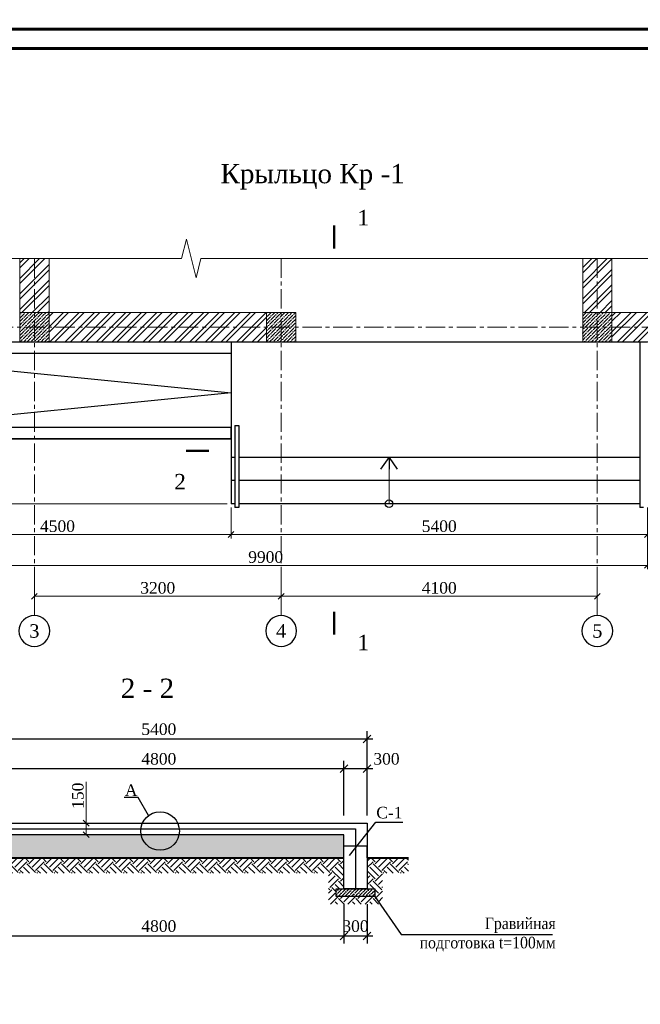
# Model space of a CAD drawing. Header units: millimetres. Extents: x 2063114 to 14983986, y -126020516 to 213791.
# Tile 31 of 256: x 2330635 to 2346729, y -1688291 to -1662751. Entities that reach past the tile are written whole.
import ezdxf
from ezdxf.enums import TextEntityAlignment as Align

# ---------------------------------------------------------------- set-up
doc = ezdxf.new("R2010")
doc.units = ezdxf.units.MM
doc.linetypes.add('CENTERX2', pattern=[4, 2.5, -0.5, 0.5, -0.5])
doc.linetypes.add('HIDDEN2', pattern=[4.7625, 3.175, -1.5875])
doc.layers.get('Defpoints').update_dxf_attribs({"color": 6, "lineweight": 35})
for name, color, linetype, lineweight in [('380', 7, 'Continuous', 40), ('KOLONNNA', 1, 'Continuous', 50), ('АСО-оси', 24, 'CENTERX2', 20), ('АСО-Штриховка', 184, 'Continuous', 9), ('кирпич', 7, 'Continuous', 40), ('план', 7, 'Continuous', 20)]:
    doc.layers.add(name, color=color, linetype=linetype, lineweight=lineweight)
doc.layers.add('_print', color=6, linetype='Continuous', lineweight=60, plot=False)
doc.layers.add('Полы', color=12, linetype='Continuous')
doc.styles.add('RUSS', font='russ', dxfattribs={"width": 0.75})
doc.styles.add('seviyorum', font='times.ttf')
doc.styles.add('SIMPLEX', font='times.ttf', dxfattribs={"width": 0.7})
doc.styles.get("Standard").update_dxf_attribs({"font": 'arial.ttf'})
doc.styles.add('TIMES', font='times.ttf')
doc.styles.add('Times New Roman', font='times.ttf')
doc.dimstyles.new('Copy of 100 м', dxfattribs={"dimtxt": 280, "dimasz": 200, "dimexe": 100, "dimexo": 100, "dimgap": 50, "dimtad": 1, "dimdec": 0, "dimtxsty": 'seviyorum', "dimblk": 'OBLIQUE', "dimcen": 0, "dimdle": 50, "dimclrd": 256, "dimclre": 256, "dimadec": 0, "dimazin": 0, "dimtfac": 1, "dimtdec": 0, "dimtmove": 1, "dimatfit": 2, "dimldrblk": 'OPEN90', "dimfxl": 1, "dimlwd": 15, "dimlwe": 15, "dimarcsym": 0})
doc.dimstyles.new('Dim(100)', dxfattribs={"dimscale": 100, "dimtxt": 3.5, "dimasz": 2, "dimexe": 2, "dimexo": 2, "dimgap": 1, "dimtad": 1, "dimdec": 0, "dimdsep": 46, "dimtxsty": 'SIMPLEX', "dimblk": 'OBLIQUE', "dimcen": 2.5, "dimdle": 1.5, "dimclrd": 256, "dimclre": 256, "dimclrt": 256, "dimadec": 0, "dimazin": 0, "dimtfac": 0.75, "dimtdec": 0, "dimtmove": 1, "dimatfit": 3, "dimfxl": 1, "dimtolj": 1, "dimtzin": 0, "dimlwd": -1, "dimlwe": -1, "dimarcsym": 0})
doc.dimstyles.new('Миржалол100', dxfattribs={"dimtxt": 300, "dimasz": 150, "dimexe": 100, "dimexo": 100, "dimgap": 63, "dimtad": 1, "dimdec": 0, "dimtxsty": 'Times New Roman', "dimblk": 'OBLIQUE', "dimcen": 100, "dimclrd": 256, "dimclre": 256, "dimclrt": 256, "dimadec": 0, "dimazin": 0, "dimtfac": 1, "dimtdec": 0, "dimtmove": 1, "dimatfit": 3, "dimfxl": 800, "dimlwd": 13, "dimlwe": 13, "dimarcsym": 0})
pattern_1 = [(45, (2362122.456, -1749103.66), (33.67596, 123.47852), [158.75, -31.75, 0, -31.75])]
pattern_2 = [(45, (2362122.46, -1749103.66), (-202.0558, 202.0558), []), (45, (2362257.16, -1749103.66), (-202.0558, 202.0558), [])]
pattern_3 = [(45, (2364722.46, -1749103.66), (-202.0558, 202.0558), []), (45, (2364857.16, -1749103.66), (-202.0558, 202.0558), [])]

# ---------------------------------------------------------------- blocks, each defined once
blk = doc.blocks.new('MARK-POM')
at = {"linetype": 'Continuous'}
blk.add_circle((0, 0), 4, dxfattribs=at)
at = {"linetype": 'Continuous', "style": 'RUSS', "width": 0.75}
blk.add_attdef('ЌЋЊ…ђ', text='', height=3.5, dxfattribs=at).set_placement((0, 0), align=Align.MIDDLE)
blk = doc.blocks.new('_Oblique')
at = {"color": 0, "linetype": 'ByBlock', "lineweight": -2}
blk.add_line((-0.5, -0.5), (0.5, 0.5), dxfattribs=at)
blk = doc.blocks.new('*D1230')
at = {"linetype": 'Continuous', "lineweight": 13, "transparency": 16777216}
for p, q in [((2336115, -1675407), (2336115, -1676206)), ((2346915, -1675407), (2346915, -1676206)), ((2336115, -1676106), (2346915, -1676106))]:
    blk.add_line(p, q, dxfattribs=at)
at = {"layer": 'Defpoints', "color": 0, "lineweight": 30, "transparency": 16777216}
for p in [(2336115, -1675307), (2346915, -1675307), (2346915, -1676106)]:
    blk.add_point(p, dxfattribs=at)
at = {"lineweight": 13, "transparency": 16777216, "xscale": 150, "yscale": 150, "zscale": 150, "rotation": 180}
blk.add_blockref('_Oblique', (2336115, -1676106), dxfattribs=at)
at = {"lineweight": 13, "transparency": 16777216, "xscale": 150, "yscale": 150, "zscale": 150}
blk.add_blockref('_Oblique', (2346915, -1676106), dxfattribs=at)
at = {"transparency": 16777216, "insert": (2341515, -1675890), "char_height": 300, "attachment_point": 5, "style": 'Times New Roman'}
blk.add_mtext('5400', dxfattribs=at)
blk = doc.blocks.new('*D1231')
at = {"linetype": 'Continuous', "lineweight": 13, "transparency": 16777216}
for p, q in [((2327115, -1673727), (2327115, -1676206)), ((2336115, -1675407), (2336115, -1676206)), ((2336115, -1676106), (2327115, -1676106))]:
    blk.add_line(p, q, dxfattribs=at)
at = {"layer": 'Defpoints', "color": 0, "lineweight": 30, "transparency": 16777216}
for p in [(2327115, -1673627), (2336115, -1675307), (2327115, -1676106)]:
    blk.add_point(p, dxfattribs=at)
at = {"lineweight": 13, "transparency": 16777216, "xscale": 150, "yscale": 150, "zscale": 150, "rotation": 180}
blk.add_blockref('_Oblique', (2327115, -1676106), dxfattribs=at)
at = {"lineweight": 13, "transparency": 16777216, "xscale": 150, "yscale": 150, "zscale": 150}
blk.add_blockref('_Oblique', (2336115, -1676106), dxfattribs=at)
at = {"transparency": 16777216, "insert": (2331615, -1675890), "char_height": 300, "attachment_point": 5, "style": 'Times New Roman'}
blk.add_mtext('4500', dxfattribs=at)
blk = doc.blocks.new('*D1232')
at = {"linetype": 'Continuous', "lineweight": 13, "transparency": 16777216}
for p, q in [((2327015, -1673627), (2326215, -1673627)), ((2326315, -1673627), (2326315, -1675307)), ((2336015, -1675307), (2326215, -1675307))]:
    blk.add_line(p, q, dxfattribs=at)
at = {"layer": 'Defpoints', "color": 0, "lineweight": 30, "transparency": 16777216}
for p in [(2327115, -1673627), (2326315, -1675307), (2336115, -1675307)]:
    blk.add_point(p, dxfattribs=at)
at = {"lineweight": 13, "transparency": 16777216, "xscale": 150, "yscale": 150, "zscale": 150}
for p, rotation in [((2326315, -1673627), 90), ((2326315, -1675307), 270)]:
    blk.add_blockref('_Oblique', p, dxfattribs=dict(at, rotation=rotation))
at = {"transparency": 16777216, "insert": (2326099, -1674467), "char_height": 300, "attachment_point": 5, "rotation": 90, "style": 'Times New Roman'}
blk.add_mtext('840', dxfattribs=at)
blk = doc.blocks.new('*D1199')
at = {"linetype": 'Continuous', "lineweight": 13, "transparency": 16777216}
for p, q in [((2327114, -1676207), (2327114, -1677007)), ((2346914, -1676207), (2346914, -1677007)), ((2327114, -1676907), (2346914, -1676907))]:
    blk.add_line(p, q, dxfattribs=at)
at = {"layer": 'Defpoints', "color": 0, "lineweight": 30, "transparency": 16777216}
for p in [(2327114, -1676107), (2346914, -1676107), (2346914, -1676907)]:
    blk.add_point(p, dxfattribs=at)
at = {"lineweight": 13, "transparency": 16777216, "xscale": 150, "yscale": 150, "zscale": 150, "rotation": 180}
blk.add_blockref('_Oblique', (2327114, -1676907), dxfattribs=at)
at = {"lineweight": 13, "transparency": 16777216, "xscale": 150, "yscale": 150, "zscale": 150}
blk.add_blockref('_Oblique', (2346914, -1676907), dxfattribs=at)
at = {"transparency": 16777216, "insert": (2337014, -1676691), "char_height": 300, "attachment_point": 5, "style": 'Times New Roman'}
blk.add_mtext('9900', dxfattribs=at)
blk = doc.blocks.new('*D1234')
at = {"linetype": 'Continuous', "lineweight": 13, "transparency": 16777216}
for p, q in [((2337415, -1677060), (2337415, -1677807)), ((2345615, -1677007), (2345615, -1677807)), ((2345615, -1677707), (2337415, -1677707))]:
    blk.add_line(p, q, dxfattribs=at)
at = {"layer": 'Defpoints', "color": 0, "lineweight": 30, "transparency": 16777216}
for p in [(2345615, -1676907), (2337415, -1676960), (2337415, -1677707)]:
    blk.add_point(p, dxfattribs=at)
at = {"lineweight": 13, "transparency": 16777216, "xscale": 150, "yscale": 150, "zscale": 150, "rotation": 180}
blk.add_blockref('_Oblique', (2337415, -1677707), dxfattribs=at)
at = {"lineweight": 13, "transparency": 16777216, "xscale": 150, "yscale": 150, "zscale": 150}
blk.add_blockref('_Oblique', (2345615, -1677707), dxfattribs=at)
at = {"transparency": 16777216, "insert": (2341515, -1677491), "char_height": 300, "attachment_point": 5, "style": 'Times New Roman'}
blk.add_mtext('4100', dxfattribs=at)
blk = doc.blocks.new('*D1200')
at = {"linetype": 'Continuous', "lineweight": 13, "transparency": 16777216}
for p, q in [((2331015, -1677007), (2331015, -1677807)), ((2337415, -1677007), (2337415, -1677807)), ((2331015, -1677707), (2337415, -1677707))]:
    blk.add_line(p, q, dxfattribs=at)
at = {"layer": 'Defpoints', "color": 0, "lineweight": 30, "transparency": 16777216}
for p in [(2331015, -1676907), (2337415, -1676907), (2337415, -1677707)]:
    blk.add_point(p, dxfattribs=at)
at = {"lineweight": 13, "transparency": 16777216, "xscale": 150, "yscale": 150, "zscale": 150, "rotation": 180}
blk.add_blockref('_Oblique', (2331015, -1677707), dxfattribs=at)
at = {"lineweight": 13, "transparency": 16777216, "xscale": 150, "yscale": 150, "zscale": 150}
blk.add_blockref('_Oblique', (2337415, -1677707), dxfattribs=at)
at = {"transparency": 16777216, "insert": (2334215, -1677491), "char_height": 300, "attachment_point": 5, "style": 'Times New Roman'}
blk.add_mtext('3200', dxfattribs=at)
blk = doc.blocks.new('*D1220')
at = {"ltscale": 300, "transparency": 16777216}
for p, q in [((2329443, -1685692), (2329443, -1686717)), ((2339043, -1685692), (2339043, -1686717)), ((2329293, -1686517), (2339193, -1686517))]:
    blk.add_line(p, q, dxfattribs=at)
at = {"layer": 'Defpoints', "color": 0, "lineweight": 30, "ltscale": 300, "transparency": 16777216}
for p in [(2329443, -1685492), (2339043, -1685492), (2339043, -1686517)]:
    blk.add_point(p, dxfattribs=at)
at = {"ltscale": 300, "transparency": 16777216, "xscale": 200, "yscale": 200, "zscale": 200, "rotation": 180}
blk.add_blockref('_Oblique', (2329443, -1686517), dxfattribs=at)
at = {"ltscale": 300, "transparency": 16777216, "xscale": 200, "yscale": 200, "zscale": 200}
blk.add_blockref('_Oblique', (2339043, -1686517), dxfattribs=at)
at = {"ltscale": 300, "transparency": 16777216, "insert": (2334243, -1686264), "char_height": 300, "attachment_point": 5, "style": 'Times New Roman'}
blk.add_mtext('\\A1;4800', dxfattribs=at)
blk = doc.blocks.new('*D1221')
at = {"ltscale": 300, "transparency": 16777216}
for p, q in [((2339043, -1685692), (2339043, -1686717)), ((2339643, -1685692), (2339643, -1686717)), ((2338893, -1686517), (2339793, -1686517))]:
    blk.add_line(p, q, dxfattribs=at)
at = {"layer": 'Defpoints', "color": 0, "lineweight": 30, "ltscale": 300, "transparency": 16777216}
for p in [(2339043, -1685492), (2339643, -1685492), (2339643, -1686517)]:
    blk.add_point(p, dxfattribs=at)
at = {"ltscale": 300, "transparency": 16777216, "xscale": 200, "yscale": 200, "zscale": 200, "rotation": 180}
blk.add_blockref('_Oblique', (2339043, -1686517), dxfattribs=at)
at = {"ltscale": 300, "transparency": 16777216, "xscale": 200, "yscale": 200, "zscale": 200}
blk.add_blockref('_Oblique', (2339643, -1686517), dxfattribs=at)
at = {"ltscale": 300, "transparency": 16777216, "insert": (2339343, -1686264), "char_height": 300, "attachment_point": 5, "style": 'Times New Roman'}
blk.add_mtext('\\A1;300', dxfattribs=at)
blk = doc.blocks.new('vcBlockPos')
at = {"color": 0, "linetype": 'ByBlock', "lineweight": -2}
blk.add_attdef('ПОЗИЦИЯ', text='', height=300, dxfattribs=at).set_placement((0, 0), align=Align.BOTTOM_CENTER)
at = {"color": 0, "linetype": 'ByBlock', "lineweight": -2, "flags": 1}
blk.add_attdef('КОЛИЧЕСТВО', text='', height=300, dxfattribs=at).set_placement((0, 0), align=Align.RIGHT)
at = {"color": 0, "linetype": 'ByBlock', "lineweight": -2}
blk.add_attdef('НТЕКСТ', text='', height=300, dxfattribs=at).set_placement((0, 0), align=Align.TOP_CENTER)
blk = doc.blocks.new('*D1224')
at = {"ltscale": 300, "transparency": 16777216}
for p, q in [((2329443, -1683392), (2329443, -1681978)), ((2339043, -1683392), (2339043, -1681978)), ((2329293, -1682178), (2339193, -1682178))]:
    blk.add_line(p, q, dxfattribs=at)
at = {"layer": 'Defpoints', "color": 0, "lineweight": 30, "ltscale": 300, "transparency": 16777216}
for p in [(2339043, -1682178), (2329443, -1683592), (2339043, -1683592)]:
    blk.add_point(p, dxfattribs=at)
at = {"ltscale": 300, "transparency": 16777216, "xscale": 200, "yscale": 200, "zscale": 200, "rotation": 180}
blk.add_blockref('_Oblique', (2329443, -1682178), dxfattribs=at)
at = {"ltscale": 300, "transparency": 16777216, "xscale": 200, "yscale": 200, "zscale": 200}
blk.add_blockref('_Oblique', (2339043, -1682178), dxfattribs=at)
at = {"ltscale": 300, "transparency": 16777216, "insert": (2334243, -1681926), "char_height": 300, "attachment_point": 5, "style": 'Times New Roman'}
blk.add_mtext('\\A1;4800', dxfattribs=at)
blk = doc.blocks.new('*D1225')
at = {"ltscale": 300, "transparency": 16777216}
for p, q in [((2339043, -1683392), (2339043, -1681978)), ((2339643, -1683392), (2339643, -1681978)), ((2338893, -1682178), (2339793, -1682178))]:
    blk.add_line(p, q, dxfattribs=at)
at = {"layer": 'Defpoints', "color": 0, "lineweight": 30, "ltscale": 300, "transparency": 16777216}
for p in [(2339643, -1682178), (2339043, -1683592), (2339643, -1683592)]:
    blk.add_point(p, dxfattribs=at)
at = {"ltscale": 300, "transparency": 16777216, "xscale": 200, "yscale": 200, "zscale": 200, "rotation": 180}
blk.add_blockref('_Oblique', (2339043, -1682178), dxfattribs=at)
at = {"ltscale": 300, "transparency": 16777216, "xscale": 200, "yscale": 200, "zscale": 200}
blk.add_blockref('_Oblique', (2339643, -1682178), dxfattribs=at)
at = {"ltscale": 300, "transparency": 16777216, "insert": (2340147, -1681926), "char_height": 300, "attachment_point": 5, "style": 'Times New Roman'}
blk.add_mtext('\\A1;300', dxfattribs=at)
blk = doc.blocks.new('*D1226')
at = {"linetype": 'Continuous', "lineweight": 13, "ltscale": 300, "transparency": 16777216}
for p, q in [((2332359, -1682519), (2332359, -1683592)), ((2332359, -1683592), (2332359, -1683892))]:
    blk.add_line(p, q, dxfattribs=at)
at = {"layer": 'Defpoints', "color": 0, "lineweight": 30, "ltscale": 300, "transparency": 16777216}
for p in [(2332359, -1683592), (2332359, -1683892), (2332359, -1683892)]:
    blk.add_point(p, dxfattribs=at)
at = {"lineweight": 13, "ltscale": 300, "transparency": 16777216, "xscale": 150, "yscale": 150, "zscale": 150}
for p, rotation in [((2332359, -1683592), 90), ((2332359, -1683892), 270)]:
    blk.add_blockref('_Oblique', p, dxfattribs=dict(at, rotation=rotation))
at = {"ltscale": 300, "transparency": 16777216, "insert": (2332144, -1682881), "char_height": 300, "attachment_point": 5, "rotation": 90, "style": 'Times New Roman'}
blk.add_mtext('150', dxfattribs=at)
blk = doc.blocks.new('*D1209')
at = {"ltscale": 300, "transparency": 16777216}
for p, q in [((2328843, -1681978), (2328843, -1681209)), ((2339643, -1681978), (2339643, -1681209)), ((2328693, -1681409), (2339793, -1681409))]:
    blk.add_line(p, q, dxfattribs=at)
at = {"layer": 'Defpoints', "color": 0, "lineweight": 30, "ltscale": 300, "transparency": 16777216}
for p in [(2339643, -1681409), (2328843, -1682178), (2339643, -1682178)]:
    blk.add_point(p, dxfattribs=at)
at = {"ltscale": 300, "transparency": 16777216, "xscale": 200, "yscale": 200, "zscale": 200, "rotation": 180}
blk.add_blockref('_Oblique', (2328843, -1681409), dxfattribs=at)
at = {"ltscale": 300, "transparency": 16777216, "xscale": 200, "yscale": 200, "zscale": 200}
blk.add_blockref('_Oblique', (2339643, -1681409), dxfattribs=at)
at = {"ltscale": 300, "transparency": 16777216, "insert": (2334243, -1681157), "char_height": 300, "attachment_point": 5, "style": 'Times New Roman'}
blk.add_mtext('\\A1;5400', dxfattribs=at)
blk = doc.blocks.new('*U1590')
at = {"color": 0, "ltscale": 25}
blk.add_lwpolyline([(-59400, 42000), (0, 42000), (0, 0), (-59400, 0)], close=True, dxfattribs=at)
at = {"color": 0, "lineweight": 60, "ltscale": 25}
blk.add_lwpolyline([(-57400, 41500), (-500, 41500), (-500, 500), (-57400, 500)], close=True, dxfattribs=at)

msp = doc.modelspace()

# ---------------------------------------------------------------- hatches: boundary and pattern name
at = {"lineweight": 5}
h = msp.add_hatch(dxfattribs=at)
h.set_pattern_fill('ANSI32', scale=30)
h.set_pattern_definition(pattern_2)
h.paths.add_polyline_path([(2331394.74975, -1670346.76126), (2331394.74975, -1668944.9012), (2330634.74975, -1668944.9012), (2330634.74975, -1670346.76126)])
h = msp.add_hatch(dxfattribs=at)
h.set_pattern_fill('ANSI32', scale=30)
h.set_pattern_definition(pattern_3)
h.paths.add_polyline_path([(2345994.74975, -1670346.76126), (2345994.74975, -1668944.9012), (2345234.74975, -1668944.9012), (2345234.74975, -1670346.76126)])
h = msp.add_hatch(dxfattribs=at)
h.set_pattern_fill('ANSI32', scale=30)
h.set_pattern_definition(pattern_2)
h.paths.add_polyline_path([(2331394.74975, -1671106.76126), (2337034.74975, -1671106.76126), (2337034.74975, -1670346.76126), (2331394.74975, -1670346.76126)])
h = msp.add_hatch(dxfattribs=at)
h.set_pattern_fill('ANSI32', scale=30)
h.set_pattern_definition(pattern_3)
h.paths.add_polyline_path([(2345994.74975, -1671106.76126), (2347794.74975, -1671106.76126), (2347794.74975, -1670346.76126), (2345994.74975, -1670346.76126)])
h = msp.add_hatch()
h.set_pattern_fill('GRAVEL', color=256, scale=500)
h.set_pattern_definition([(228.0127875, (182247.51, -1204170.54), (-4000, -4500), [67.268, -6659.54402]), (184.9697407, (182202.51, -1204220.54), (6000, 500), [115.434, -11427.96238]), (132.510447, (182087.51, -1204230.54), (5000, -5500), [81.394, -8058.0163]), (267.273689, (181892.51, -1204355.54), (500, 10000), [105.119, -10406.77902]), (292.8336542, (181887.51, -1204460.54), (-2500, 6000), [103.0775, -10204.68656]), (357.273689, (181927.51, -1204555.54), (-10000, 500), [105.119, -10406.77902]), (37.6942405, (182032.51, -1204560.54), (-6500, -5000), [139.0145, -13762.42427]), (72.2553284, (182142.51, -1204475.54), (3500, 11000), [131.244, -12993.16075]), (121.4295656, (182182.51, -1204350.54), (-4000, 6500), [105.475, -10442.03655]), (175.2363583, (182127.51, -1204260.54), (5500, -500), [120.416, -5900.38129]), (222.3974378, (182007.51, -1204250.539), (-6000, -5500), [155.724, -15416.6875]), (138.8140748, (182387.51, -1204360.54), (-3500, 3000), [53.1505, -5261.92241]), (171.4692344, (182347.51, -1204325.54), (6500, -1000), [101.1185, -10010.75571]), (225, (182247.5, -1204310.54), (-6e-14, -500), [70.7105, -636.39628]), (203.1985905, (182212.51, -1204250.54), (2500, 1000), [38.079, -3769.80755]), (291.8014095, (182177.51, -1204265.54), (-500, 1500), [53.8515, -2638.7309]), (30.9637565, (182197.51, -1204315.54), (1500, 1000), [87.4645, -2828.01145]), (161.565051, (182272.51, -1204270.54), (1000, -500), [63.2455, -1517.89333]), (16.3895403, (181887.51, -1204265.54), (5000, 1500), [88.6, -8771.42257]), (70.346176, (181972.51, -1204240.54), (-2000, -5500), [74.3305, -7358.70387]), (293.1985905, (182272.51, -1204170.54), (-1000, 2500), [76.1575, -3731.72905]), (343.6104597, (182302.51, -1204240.54), (-5000, 1500), [88.6, -8771.42257]), (339.4439548, (181887.51, -1204575.54), (-2500, 1000), [85.44, -4186.56187]), (294.7751406, (181967.51, -1204605.54), (-2500, 5500), [71.589, -7087.32153]), (66.8014095, (182277.51, -1204670.54), (1000, 2500), [76.1575, -3731.72905]), (17.3540246, (182307.51, -1204600.54), (-6500, -2000), [83.8155, -8297.71181]), (69.4439548, (182032.51, -1204670.54), (-1000, -2500), [42.72, -4229.28187]), (101.3099325, (182247.51, -1204670.54), (-500, 2000), [25.495, -2524.01476]), (165.9637565, (182242.51, -1204645.54), (1500, -500), [103.0775, -1958.47531]), (186.009006, (182142.51, -1204620.54), (5000, 500), [95.525, -9456.96159]), (303.6900675, (182197.51, -1204360.54), (-500, 1000), [72.111, -1730.66464]), (353.1572266, (182237.51, -1204420.54), (8500, -1000), [125.897, -12463.78131]), (60.945396, (182362.51, -1204435.54), (-2000, -3500), [51.478, -5096.33707]), (90, (182387.5, -1204390.54), (-500, 500), [30, -470]), (120.2564372, (182132.51, -1204605.54), (2000, -3500), [69.462, -6876.76]), (48.0127875, (182097.51, -1204545.54), (4000, 4500), [134.536, -6592.27602]), (0, (182187.5, -1204445.54), (500, 500), [130, -370]), (325.3048465, (182317.51, -1204445.54), (5000, -3500), [79.057, -7826.63715]), (254.054604, (182382.51, -1204490.54), (-500, -2000), [72.801, -3567.25394]), (207.6459754, (182362.51, -1204560.54), (-9500, -5000), [118.5325, -11734.73709]), (175.4260787, (182257.51, -1204615.54), (-6500, 500), [125.3995, -12414.5367])])
h.paths.add_polyline_path([(2329443.40747, -1683891.79039), (2329443.40747, -1684491.79039), (2339043.40747, -1684491.79039), (2339043.40747, -1683891.79039)])
h = msp.add_hatch()
h.set_pattern_fill('ANSI36', color=256, scale=500)
h.set_pattern_definition([(45, (1327202.46, -717370.04), (33.1456304, 121.533978), [156.25, -31.25, 0, -31.25])])
h.paths.add_polyline_path([(2338843.40747, -1685291.79039), (2338843.40747, -1685491.79039), (2339843.40747, -1685491.79039), (2339843.40747, -1685291.79039)])
at = {"layer": 'KOLONNNA', "lineweight": 18, "ltscale": 100}
h = msp.add_hatch(dxfattribs=at)
h.set_pattern_fill('ANSI36', color=0, scale=20)
h.set_pattern_definition(pattern_1)
h.paths.add_polyline_path([(2330634.74975, -1670346.76126), (2331394.74975, -1670346.76126), (2331394.74975, -1671106.76126), (2330634.74975, -1671106.76126)])
h = msp.add_hatch(dxfattribs=at)
h.set_pattern_fill('ANSI36', color=0, scale=20)
h.set_pattern_definition(pattern_1)
h.paths.add_polyline_path([(2337034.74975, -1670346.76126), (2337794.74975, -1670346.76126), (2337794.74975, -1671106.76126), (2337034.74975, -1671106.76126)])
h = msp.add_hatch(dxfattribs=at)
h.set_pattern_fill('ANSI36', color=0, scale=20)
h.set_pattern_definition([(45, (2364722.456, -1749103.66), (33.67596, 123.47852), [158.75, -31.75, 0, -31.75])])
h.paths.add_polyline_path([(2345234.74975, -1670346.76126), (2345994.74975, -1670346.76126), (2345994.74975, -1671106.76126), (2345234.74975, -1671106.76126)])
at = {"layer": 'АСО-Штриховка', "linetype": 'HIDDEN2', "lineweight": 13}
h = msp.add_hatch(dxfattribs=at)
h.set_pattern_fill('EARTH', color=0, scale=50, angle=45)
h.set_pattern_definition([(45, (2119556.66, -2079947.78), (0, 449.0128), [317.5, -317.5]), (45, (2119472.47, -2079863.6), (0, 449.0128), [317.5, -317.5]), (45, (2119388.28, -2079779.4), (0, 449.0128), [317.5, -317.5]), (135, (2119388.28, -2079723.27), (-449.0128, 0), [317.5, -317.5]), (135, (2119472.47, -2079639.08), (-449.0128, 0), [317.5, -317.5]), (135, (2119556.66, -2079554.9), (-449.0128, 0), [317.5, -317.5])])
h.paths.add_polyline_path([(2328092.81055, -1684491.79039), (2328843.40747, -1684491.79039), (2328843.40747, -1685291.79039), (2328643.40747, -1685291.79039), (2328643.40747, -1685491.79039), (2329643.40747, -1685491.79039), (2329643.40747, -1685291.79039), (2329443.40747, -1685291.79039), (2329443.40747, -1684527.20059), (2329514.22786, -1684491.79039), (2337532.58708, -1684491.79039), (2339043.40747, -1684527.20059), (2339043.40747, -1685291.79039), (2338843.40747, -1685291.79039), (2338843.40747, -1685491.79039), (2339843.40747, -1685491.79039), (2339843.40747, -1685291.79039), (2339643.40747, -1685291.79039), (2339643.40747, -1684491.79039), (2340715.33791, -1684491.79039), (2340715.33791, -1684891.79039), (2340043.40747, -1684891.79039), (2340043.40747, -1685691.79039), (2338643.40747, -1685691.79039), (2338643.40747, -1684891.79039), (2329843.40747, -1684891.79039), (2329843.40747, -1685691.79039), (2328443.40747, -1685691.79039), (2328443.40747, -1684891.79039), (2328092.81055, -1684891.79039)])

# ---------------------------------------------------------------- linework, layer by layer
at = {"lineweight": 18, "ltscale": 100}
msp.add_line((2331394.74975, -1670346.76126), (2335836.32474, -1670346.76126), dxfattribs=at)
at = {"lineweight": 30}
for p, q in [((2336114.74975, -1671106.76126), (2336114.74975, -1675306.76126)), ((2336114.74975, -1673626.76126), (2327114.74975, -1673626.76126)), ((2336214.74975, -1674106.76126), (2336114.74975, -1674106.76126)), ((2346714.74975, -1674106.76126), (2336314.74975, -1674106.76126)), ((2336214.74975, -1674706.76126), (2336114.74975, -1674706.76126)), ((2346714.74975, -1674706.76126), (2336314.74975, -1674706.76126)), ((2336214.74975, -1675306.76126), (2336114.74975, -1675306.76126)), ((2346714.74975, -1675306.76126), (2336314.74975, -1675306.76126))]:
    msp.add_line(p, q, dxfattribs=at)
at = {"lineweight": 25}
for p, q in [((2346714.74975, -1671106.76126), (2346714.74975, -1675406.76126)), ((2336214.74975, -1673276.76126), (2336214.74975, -1675406.76126)), ((2336214.74975, -1673276.76126), (2336314.74975, -1673276.76126)), ((2336314.74975, -1673276.76126), (2336314.74975, -1675406.76126)), ((2336314.74975, -1675406.76126), (2336214.74975, -1675406.76126)), ((2346814.74975, -1675406.76126), (2346714.74975, -1675406.76126))]:
    msp.add_line(p, q, dxfattribs=at)
at = {"lineweight": 40}
for p, q in [((2329443.40747, -1684491.79039), (2339043.40747, -1684491.79039)), ((2339643.40747, -1684491.79039), (2340715.33791, -1684491.79039))]:
    msp.add_line(p, q, dxfattribs=at)
at = {"lineweight": 20}
for points in [[(2338792.2855, -1668686.68633, 60, 60, 0), (2338792.2855, -1668086.68633, 60, 60, 0), (2338792.2855, -1668286.68633, 0, 80, 0), (2339192.2855, -1668286.68633, 0, 0, 0), (2339792.2855, -1668286.68633, 0, 0, 0)], [(2335545.18979, -1673934.28257, 60, 60, 0), (2334945.18979, -1673934.28257, 60, 60, 0), (2335145.18979, -1673934.28257, 0, 80, 0), (2335145.18979, -1674334.28257, 0, 0, 0), (2335145.18979, -1674934.28257, 0, 0, 0)], [(2338792.2855, -1678106.75652, 60, 60, 0), (2338792.2855, -1678706.75652, 60, 60, 0), (2338792.2855, -1678506.75652, 0, 80, 0), (2339192.2855, -1678506.75652, 0, 0, 0), (2339792.2855, -1678506.75652, 0, 0, 0)]]:
    msp.add_lwpolyline(points, format="xyseb", dxfattribs=at)
at = {"lineweight": 30}
for points in [[(2327114.74975, -1671106.76126), (2336114.74975, -1671106.76126), (2336114.74975, -1671406.76126), (2327114.74975, -1671406.76126)], [(2327114.74975, -1673626.76126), (2336114.74975, -1673626.76126), (2336114.74975, -1673326.76126), (2327114.74975, -1673326.76126)], [(2328843.40747, -1683591.79039), (2339643.40747, -1683591.79039), (2339643.40747, -1685291.79039), (2339043.40747, -1685291.79039), (2339043.40747, -1684527.20059), (2339043.40747, -1683891.79039), (2329443.40747, -1683891.79039), (2329443.40747, -1684527.20059), (2329443.40747, -1685291.79039), (2328843.40747, -1685291.79039)], [(2338843.40747, -1685291.79039), (2339843.40747, -1685291.79039), (2339843.40747, -1685491.79039), (2338843.40747, -1685491.79039)]]:
    msp.add_lwpolyline(points, close=True, dxfattribs=at)
msp.add_lwpolyline([(2336114.74975, -1671106.76126), (2346914.74975, -1671106.76126)], dxfattribs=at)
at = {"lineweight": 25}
msp.add_lwpolyline([(2327114.74975, -1671526.76126), (2336114.74975, -1672426.76126), (2327114.74975, -1673326.76126)], dxfattribs=at)
for points in [[(2333976.29548, -1683395.50745), (2333708.29659, -1682922.67546), (2333348.11828, -1682922.67546)], [(2339643.40747, -1684491.79039), (2339643.40747, -1684191.79039), (2339043.40747, -1684191.79039)], [(2339843.40747, -1685491.79039), (2340528.3123, -1686482.08682), (2344450.7313, -1686482.08682)]]:
    msp.add_lwpolyline(points)
at = {"ltscale": 7}
msp.add_lwpolyline([(2339188.19606, -1684431.88978), (2339871.91636, -1683569.06739), (2340572.62526, -1683569.06739)], dxfattribs=at)
at = {"color": 5, "lineweight": 30}
msp.add_lwpolyline([(2329143.40747, -1685291.79039), (2329143.40747, -1683741.79039), (2330678.81767, -1683741.79039), (2339343.40747, -1683741.79039), (2339343.40747, -1685291.79039)], dxfattribs=at)
at = {"lineweight": 25}
msp.add_circle((2340214.74975, -1675306.76126), 100, dxfattribs=at)
msp.add_circle((2334275.29658, -1683796.25467), 500)
at = {"layer": '380', "lineweight": 18, "ltscale": 100}
for points in [[(2331394.74975, -1668944.9012), (2331394.74975, -1670346.76126), (2330634.74975, -1670346.76126), (2330634.74975, -1668944.9012)], [(2345994.74975, -1668944.9012), (2345994.74975, -1670346.76126), (2345234.74975, -1670346.76126), (2345234.74975, -1668944.9012)]]:
    msp.add_lwpolyline(points, dxfattribs=at)
for points in [[(2337034.74975, -1670346.76126), (2331394.74975, -1670346.76126), (2331394.74975, -1671106.76126), (2337034.74975, -1671106.76126)], [(2347794.74975, -1670346.76126), (2345994.74975, -1670346.76126), (2345994.74975, -1671106.76126), (2347794.74975, -1671106.76126)]]:
    msp.add_lwpolyline(points, close=True, dxfattribs=at)
at = {"layer": '_print', "ltscale": 100}
for points in [[(2379792.08613, -1663001.43901), (2320392.08613, -1663001.43901), (2320392.08613, -1621001.43901), (2379792.08613, -1621001.43901)], [(2379792.08613, -1705001.43901), (2320392.08613, -1705001.43901), (2320392.08613, -1663001.43901), (2379792.08613, -1663001.43901)]]:
    msp.add_lwpolyline(points, close=True, dxfattribs=at)
at = {"layer": 'KOLONNNA', "color": 0, "lineweight": 18, "ltscale": 100}
for points in [[(2330634.74975, -1670346.76126), (2331394.74975, -1670346.76126), (2331394.74975, -1671106.76126), (2330634.74975, -1671106.76126)], [(2337034.74975, -1670346.76126), (2337794.74975, -1670346.76126), (2337794.74975, -1671106.76126), (2337034.74975, -1671106.76126)], [(2345234.74975, -1670346.76126), (2345994.74975, -1670346.76126), (2345994.74975, -1671106.76126), (2345234.74975, -1671106.76126)]]:
    msp.add_lwpolyline(points, close=True, dxfattribs=at)
at = {"layer": 'АСО-оси', "color": 7, "ltscale": 200}
for p, q in [((2331014.74975, -1668944.9012), (2331014.74975, -1678206.76126)), ((2337414.74975, -1668944.9012), (2337414.74975, -1678206.76126)), ((2345614.74975, -1668944.9012), (2345614.74975, -1678206.76126)), ((2348067.22596, -1670726.76126), (2324198.2887, -1670726.76126))]:
    msp.add_line(p, q, dxfattribs=at)
at = {"layer": 'кирпич', "color": 0, "lineweight": 18}
msp.add_line((2336114.74975, -1671106.76126), (2327114.74975, -1671106.76126), dxfattribs=at)
at = {"layer": 'Полы', "color": 7, "lineweight": 18}
msp.add_lwpolyline([(2324398.2887, -1668944.9012), (2324698.2887, -1668944.9012), (2334832.75733, -1668944.9012), (2334957.75733, -1668444.9012), (2335207.75733, -1669444.9012), (2335332.75733, -1668944.9012), (2348067.22596, -1668944.9012), (2348367.22596, -1668944.9012)], dxfattribs=at)

# ---------------------------------------------------------------- block references
for p in [(2379792.08613, -1663001.43901), (2379792.08613, -1705001.43901)]:
    msp.add_blockref('*U1590', p)
at = {"color": 7, "ltscale": 200}
ref = msp.add_blockref('MARK-POM', (2331014.74975, -1678606.76126), dxfattribs=dict(at, xscale=-100, yscale=100, zscale=100))
ref.add_attrib('ЌЋЊ…ђ', '3', dxfattribs={"color": 0, "linetype": 'Continuous', "height": 350, "style": 'TIMES'}).set_placement((2331014.74975, -1678606.76126), align=Align.MIDDLE_CENTER)
ref = msp.add_blockref('MARK-POM', (2337414.74975, -1678606.76126), dxfattribs=dict(at, xscale=-100, yscale=100, zscale=100))
ref.add_attrib('ЌЋЊ…ђ', '4', dxfattribs={"color": 0, "linetype": 'Continuous', "height": 350, "style": 'TIMES'}).set_placement((2337414.74975, -1678606.76126), align=Align.MIDDLE_CENTER)
ref = msp.add_blockref('MARK-POM', (2345614.74975, -1678606.76126), dxfattribs=dict(at, xscale=-100, yscale=100, zscale=100))
ref.add_attrib('ЌЋЊ…ђ', '5', dxfattribs={"color": 0, "linetype": 'Continuous', "height": 350, "style": 'TIMES'}).set_placement((2345614.74975, -1678606.76126), align=Align.MIDDLE_CENTER)
at = {"ltscale": 300}
ref = msp.add_blockref('vcBlockPos', (2340222.27081, -1683569.06739), dxfattribs=dict(at, xscale=100, yscale=100, zscale=100))
ref.add_attrib('ПОЗИЦИЯ', 'С-1', dxfattribs={"color": 0, "linetype": 'ByBlock', "lineweight": -2, "height": 300, "style": 'Times New Roman'}).set_placement((2340222.27081, -1683469.06739), align=Align.CENTER)

# ---------------------------------------------------------------- texts
at = {"lineweight": 20, "style": 'Times New Roman'}
msp.add_text('1', height=400, dxfattribs=at).set_placement((2339392.2855, -1668086.68633))
msp.add_text(' 2', height=400, dxfattribs=at).set_placement((2334945.18979, -1674534.28257), align=Align.TOP_RIGHT)
msp.add_text('1', height=400, dxfattribs=at).set_placement((2339392.2855, -1678706.75652), align=Align.TOP_LEFT)
at = {"ltscale": 300, "style": 'Times New Roman'}
msp.add_text('A', height=300, dxfattribs=at).set_placement((2333362.04081, -1682887.13477))
at = {"lineweight": -3, "insert": (2338232.16991, -1666825.46167), "char_height": 500, "width": 6236.4383413, "attachment_point": 5, "style": 'Times New Roman'}
msp.add_mtext('Крыльцо Кр -1 ', dxfattribs=at)
at = {"ltscale": 30, "insert": (2333204.06458, -1679844.03423), "char_height": 500, "attachment_point": 1, "style": 'Times New Roman'}
msp.add_mtext_dynamic_manual_height_columns('\\pi51.49018;2 - 2', width=1409.7575758, gutter_width=12.5, heights=[0], dxfattribs=at)
at = {"ltscale": 300, "insert": (2344535.07351, -1686040.32028), "char_height": 300, "attachment_point": 3, "style": 'Times New Roman'}
msp.add_mtext_dynamic_manual_height_columns('{\\W0.9;\\C0;Гравийная подготовка\\C256; t=100мм}', width=3730.3788709, gutter_width=12.5, heights=[0], dxfattribs=at)

# ---------------------------------------------------------------- dimensions: what is measured, and where the dimension line sits
dim = msp.add_linear_dim(base=(2326314.74975, -1675306.76126), p1=(2327114.74975, -1673626.76126), p2=(2336114.74975, -1675306.76126), angle=90, dimstyle='Миржалол100', override={"dimlfac": 0.5})
dim.commit()
dim.dimension.update_dxf_attribs({"geometry": '*D1232', "text_midpoint": (2326099.15422, -1674466.76126)})
for base, p1, p2, picture, middle in [((2327114.74975, -1676105.74692), (2336114.74975, -1675306.76126), (2327114.74975, -1673626.76126), '*D1231', (2331614.74975, -1675890.15139)), ((2346914.74975, -1676105.74692), (2336114.74975, -1675306.76126), (2346914.74975, -1675306.76126), '*D1230', (2341514.74975, -1675890.15139)), ((2346913.73541, -1676906.76126), (2327113.73541, -1676106.76126), (2346913.73541, -1676106.76126), '*D1199', (2337013.73541, -1676690.73314)), ((2337414.74975, -1677706.76126), (2331014.74975, -1676906.76126), (2337414.74975, -1676906.76126), '*D1200', (2334214.74975, -1677491.16573)), ((2337414.74975, -1677706.76126), (2345614.74975, -1676906.76126), (2337414.74975, -1676959.75953), '*D1234', (2341514.74975, -1677491.16573))]:
    dim = msp.add_linear_dim(base=base, p1=p1, p2=p2, dimstyle='Миржалол100', override={"dimlfac": 0.5})
    dim.commit()
    dim.dimension.update_dxf_attribs({"geometry": picture, "text_midpoint": middle})
at = {"ltscale": 300}
for base, p1, p2, override, picture, middle in [((2339643.40747, -1681409.11122), (2328843.40747, -1682178.28293), (2339643.40747, -1682178.28293), {"dimtxt": 3, "dimlfac": 0.5, "dimtxsty": 'Times New Roman'}, '*D1209', (2334243.40747, -1681156.51569)), ((2339043.40747, -1682178.28293), (2329443.40747, -1683591.79039), (2339043.40747, -1683591.79039), {"dimtxt": 3, "dimlfac": 0.5, "dimtxsty": 'Times New Roman'}, '*D1224', (2334243.40747, -1681925.6874)), ((2339043.40747, -1686516.57775), (2329443.40747, -1685491.79039), (2339043.40747, -1685491.79039), {"dimtxt": 3, "dimlfac": 0.5, "dimtxsty": 'Times New Roman', "dimclrt": 256}, '*D1220', (2334243.40747, -1686263.98222))]:
    dim = msp.add_linear_dim(base=base, p1=p1, p2=p2, dimstyle='Dim(100)', override=override, dxfattribs=at)
    dim.commit()
    dim.dimension.update_dxf_attribs({"geometry": picture, "text_midpoint": middle})
for base, p1, p2, override, picture, middle in [((2339643.40747, -1682178.28293), (2339043.40747, -1683591.79039), (2339643.40747, -1683591.79039), {"dimtxt": 3, "dimlfac": 0.5, "dimtxsty": 'Times New Roman'}, '*D1225', (2340147.03117, -1682178.28293)), ((2339643.40747, -1686516.57775), (2339043.40747, -1685491.79039), (2339643.40747, -1685491.79039), {"dimtxt": 3, "dimlfac": 0.5, "dimtxsty": 'Times New Roman', "dimclrt": 256}, '*D1221', (2339343.40747, -1686516.57775))]:
    dim = msp.add_linear_dim(base=base, p1=p1, p2=p2, dimstyle='Dim(100)', override=override, dxfattribs=at)
    dim.commit()
    dim.dimension.update_dxf_attribs({"geometry": picture, "text_midpoint": middle, "dimtype": 160})
dim = msp.add_linear_dim(base=(2332359.29321, -1683891.79039), p1=(2332359.29321, -1683591.79039), p2=(2332359.29321, -1683891.79039), angle=270, dimstyle='Миржалол100', override={"dimtxt": 300, "dimlfac": 0.5, "dimtxsty": 'Times New Roman', "dimclrt": 256}, dxfattribs=at)
dim.commit()
dim.dimension.update_dxf_attribs({"geometry": '*D1226', "text_midpoint": (2332359.29321, -1682880.83533), "dimtype": 160})

# ---------------------------------------------------------------- leaders
at = {"layer": 'план'}
msp.add_leader([(2340214.74975, -1674106.76126), (2340214.74975, -1675306.76126)], dimstyle='Copy of 100 м', override={"dimasz": 300, "dimgap": 50, "dimtad": 0}, dxfattribs=at)

doc.saveas('drawing.dxf')
